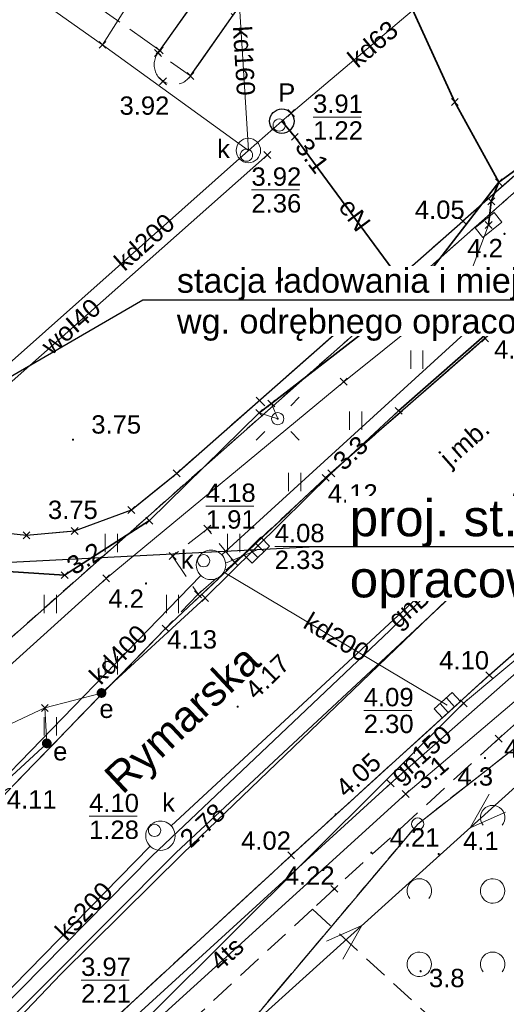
# Model space of a CAD drawing. Header units: millimetres. Extents: x 5469773 to 5470145, y 5911834 to 5911972.
# Tile 8 of 12: x 5469923 to 5469943, y 5911867 to 5911908. Entities that reach past the tile are written whole.
import ezdxf
from ezdxf import colors
from ezdxf.entities.mleader import LeaderData, LeaderLine
from ezdxf.enums import TextEntityAlignment as Align
from ezdxf.math import Vec2, Vec3

# ---------------------------------------------------------------- set-up
doc = ezdxf.new("R2010")
doc.units = ezdxf.units.MM
for name, pattern in [('PRZER1-1', [1, 0.5, -0.5]), ('PRZER2-1', [1.5, 1, -0.5]), ('PRZER3-1', [2, 1.5, -0.5])]:
    doc.linetypes.add(name, pattern=pattern)
for name, color, linetype, lineweight in [('_PROelCAD_ODNOSNIKI_SZCZEGOL', 7, 'Continuous', 13), ('GELULI_O', 8, 'Continuous', 18), ('GEPPGD', 8, 'Continuous', 18), ('GESDZI', 8, 'Continuous', 18), ('GESKKL', 8, 'Continuous', 18), ('GESUZY', 86, 'Continuous', 18), ('GSLKRW', 8, 'Continuous', 25), ('GSPPRB', 8, 'Continuous', 20), ('GSPWPN', 8, 'Continuous', 13), ('GSPWPN_O', 8, 'Continuous', 13), ('GSPWPS', 8, 'Continuous', 13), ('GSPWPS_O', 8, 'Continuous', 13), ('GSSKOA', 8, 'Continuous', 18), ('GSSKOA_O', 8, 'Continuous', 18), ('GSSKOD', 8, 'Continuous', 18), ('GSSUTR', 8, 'Continuous', 18), ('GSSZAD', 8, 'Continuous', 18), ('GULEPR', 8, 'Continuous', 18), ('GULEPR_O', 8, 'Continuous', 18), ('GULGPR', 8, 'Continuous', 18), ('GULGPR_O', 8, 'Continuous', 18), ('GULKPR', 8, 'Continuous', 18), ('GULKPR_O', 8, 'Continuous', 18), ('GULLOB', 8, 'Continuous', 35), ('GULTPR', 8, 'Continuous', 18), ('GULTPR_O', 8, 'Continuous', 18), ('GULWPR', 8, 'Continuous', 18), ('GULWPR_O', 8, 'Continuous', 18), ('GUPELA', 8, 'Continuous', 18), ('GUPESE', 8, 'Continuous', 18), ('GUPESE_O', 8, 'Continuous', 18), ('GUPEUT', 8, 'Continuous', 18), ('GUPEUT_O', 8, 'Continuous', 18), ('GUPIWZ', 8, 'Continuous', 18), ('GUPKKS', 8, 'Continuous', 18), ('GUPPRZ_O', 8, 'Continuous', 18), ('GUSIWZ_O', 8, 'Continuous', 18), ('GUSKPR', 8, 'Continuous', 25), ('GUSKPR_O', 8, 'Continuous', 25), ('GUSKSD', 8, 'Continuous', 18)]:
    doc.layers.add(name, color=color, linetype=linetype, lineweight=lineweight)
doc.layers.add('_PROelCAD_PODKŁAD', color=8, linetype='Continuous')
doc.styles.add('Arial', font='arial.ttf')
doc.styles.add('GEO-INFO', font='arial.ttf')
doc.styles.get("Standard").update_dxf_attribs({"font": 'arial.ttf'})

# ---------------------------------------------------------------- blocks, each defined once
blk = doc.blocks.new('D_GSPPRB0')
at = {"color": 0, "lineweight": 20}
for points in [[(-0.1414, -0.1414), (0.1414, 0.1414)], [(-0.1414, 0.1414), (0.1414, -0.1414)]]:
    blk.add_lwpolyline(points, dxfattribs=at)
blk = doc.blocks.new('D_GSPWPN1')
blk.add_hatch(color=0).paths.add_polyline_path([(-0.045, 0), (-0.043467, -0.011647), (-0.038971, -0.0225), (-0.03182, -0.03182), (-0.0225, -0.038971), (-0.011647, -0.043467), (0, -0.045), (0.011647, -0.043467), (0.0225, -0.038971), (0.03182, -0.03182), (0.038971, -0.0225), (0.043467, -0.011647), (0.045, 0), (0.043467, 0.011647), (0.038971, 0.0225), (0.03182, 0.03182), (0.0225, 0.038971), (0.011647, 0.043467), (0, 0.045), (-0.011647, 0.043467), (-0.0225, 0.038971), (-0.03182, 0.03182), (-0.038971, 0.0225), (-0.043467, 0.011647)])
blk = doc.blocks.new('D_GSPWPS1')
blk.add_hatch(color=0).paths.add_polyline_path([(-0.045, 0), (-0.043467, -0.011647), (-0.038971, -0.0225), (-0.03182, -0.03182), (-0.0225, -0.038971), (-0.011647, -0.043467), (0, -0.045), (0.011647, -0.043467), (0.0225, -0.038971), (0.03182, -0.03182), (0.038971, -0.0225), (0.043467, -0.011647), (0.045, 0), (0.043467, 0.011647), (0.038971, 0.0225), (0.03182, 0.03182), (0.0225, 0.038971), (0.011647, 0.043467), (0, 0.045), (-0.011647, 0.043467), (-0.0225, 0.038971), (-0.03182, 0.03182), (-0.038971, 0.0225), (-0.043467, 0.011647)])
blk = doc.blocks.new('D_GUPKKS1')
at = {"color": 0}
blk.add_lwpolyline([(0.5, -0.25), (-0.5, -0.25), (-0.5, 0.25), (0.5, 0.25)], close=True, dxfattribs=at)
for points in [[(-0.175, -0.25), (-0.175, 0.25)], [(0.175, -0.25), (0.175, 0.25)]]:
    blk.add_lwpolyline(points, dxfattribs=at)
blk = doc.blocks.new('D_GUPIWZ1_1')
at = {"color": 0}
blk.add_lwpolyline([(0, 0.25), (0.064705, 0.241481), (0.125, 0.216506), (0.176777, 0.176777), (0.216506, 0.125), (0.241481, 0.064705), (0.25, 0), (0.241481, -0.064705), (0.216506, -0.125), (0.176777, -0.176777), (0.125, -0.216506), (0.064705, -0.241481), (0, -0.25), (-0.064705, -0.241481), (-0.125, -0.216506), (-0.176777, -0.176777), (-0.216506, -0.125), (-0.241481, -0.064705), (-0.25, 0), (-0.241481, 0.064705), (-0.216506, 0.125), (-0.176777, 0.176777), (-0.125, 0.216506), (-0.064705, 0.241481)], close=True, dxfattribs=at)
blk = doc.blocks.new('D_GUPESE1')
at = {"color": 0}
blk.add_lwpolyline([(-0.5, -0.25), (-0.5, 0.25), (0.5, 0.25), (0.5, -0.25)], close=True, dxfattribs=at)
blk = doc.blocks.new('D_GEPPGD1_1')
at = {"color": 0}
blk.add_lwpolyline([(0, 0.25), (0.077254, 0.237764), (0.146946, 0.202254), (0.202254, 0.146946), (0.237764, 0.077254), (0.25, 0), (0.237764, -0.077254), (0.202254, -0.146946), (0.146946, -0.202254), (0.077254, -0.237764), (0, -0.25), (-0.077254, -0.237764), (-0.146946, -0.202254), (-0.202254, -0.146946), (-0.237764, -0.077254), (-0.25, 0), (-0.237764, 0.077254), (-0.202254, 0.146946), (-0.146946, 0.202254), (-0.077254, 0.237764)], close=True, dxfattribs=at)
blk = doc.blocks.new('D_GUPEUT1')
blk.add_hatch(color=0).paths.add_polyline_path([(-0.2, 0), (-0.193185, -0.051764), (-0.173205, -0.1), (-0.141421, -0.141421), (-0.1, -0.173205), (-0.051764, -0.193185), (0, -0.2), (0.051764, -0.193185), (0.1, -0.173205), (0.141421, -0.141421), (0.173205, -0.1), (0.193185, -0.051764), (0.2, 0), (0.193185, 0.051764), (0.173205, 0.1), (0.141421, 0.141421), (0.1, 0.173205), (0.051764, 0.193185), (0, 0.2), (-0.051764, 0.193185), (-0.1, 0.173205), (-0.141421, 0.141421), (-0.173205, 0.1), (-0.193185, 0.051764)])
blk = doc.blocks.new('D_SUEP1')
at = {"color": 0}
blk.add_lwpolyline([(-0.75, -0.5), (0.75, 0), (-0.75, 0.5)], dxfattribs=at)
blk = doc.blocks.new('D_GUPELA2')
blk.add_hatch(color=0).paths.add_polyline_path([(-0.001087, 0.044987), (0.011881, 0.043403), (0.021281, 0.03965), (0.030065, 0.033482), (0.038133, 0.023893), (0.043117, 0.012881), (0.044986, 0.001113), (0.044323, -0.007777), (0.040557, -0.019497), (0.033417, -0.030138), (0.024849, -0.037517), (0.013788, -0.042836), (0.002013, -0.044955), (-0.00982, -0.043916), (-0.020466, -0.040077), (-0.029541, -0.033946), (-0.036867, -0.025804), (-0.04187, -0.01649), (-0.04461, -0.005909), (-0.044532, 0.006476), (-0.041285, 0.017903), (-0.034764, 0.028574), (-0.024479, 0.03776), (-0.013449, 0.042943)])
at = {"color": 0}
for points in [[(-0.883883, 0.883883), (-0.53033, 0.53033)], [(0.883883, 0.883883), (0.53033, 0.53033)], [(-0.883883, -0.883883), (-0.53033, -0.53033)], [(0.883883, -0.883883), (0.53033, -0.53033)]]:
    blk.add_lwpolyline(points, dxfattribs=at)
blk = doc.blocks.new('D_GUPELA1')
at = {"color": 0}
blk.add_lwpolyline([(0, 0.25), (0.064705, 0.241481), (0.125, 0.216506), (0.176777, 0.176777), (0.216506, 0.125), (0.241481, 0.064705), (0.25, 0), (0.241481, -0.064705), (0.216506, -0.125), (0.176777, -0.176777), (0.125, -0.216506), (0.064705, -0.241481), (0, -0.25), (-0.064705, -0.241481), (-0.125, -0.216506), (-0.176777, -0.176777), (-0.216506, -0.125), (-0.241481, -0.064705), (-0.25, 0), (-0.241481, 0.064705), (-0.216506, 0.125), (-0.176777, 0.176777), (-0.125, 0.216506), (-0.064705, 0.241481)], close=True, dxfattribs=at)
blk = doc.blocks.new('D_GSSZAD1')
at = {"color": 0}
blk.add_lwpolyline([(0.5, 0), (0.490964, 0.094626), (0.464184, 0.185831), (0.420627, 0.27032), (0.361867, 0.34504), (0.290028, 0.407288), (0.207708, 0.454816), (0.117879, 0.485906), (0.023791, 0.499434), (-0.071157, 0.494911), (-0.163534, 0.4725), (-0.25, 0.433013), (-0.32743, 0.377875), (-0.393027, 0.309079), (-0.444418, 0.229113), (-0.479746, 0.140866), (-0.497736, 0.047528), (-0.497736, -0.047528), (-0.479746, -0.140866), (-0.444418, -0.229113), (-0.393027, -0.309079), (-0.32743, -0.377875), (-0.25, -0.433013), (-0.163534, -0.4725), (-0.071157, -0.494911), (0.023791, -0.499434), (0.117879, -0.485906), (0.207708, -0.454816), (0.290028, -0.407288), (0.361867, -0.34504), (0.420627, -0.27032), (0.464184, -0.185831), (0.490964, -0.094626)], close=True, dxfattribs=at)
blk = doc.blocks.new('D_GSSZAD2')
at = {"color": 0}
blk.add_lwpolyline([(-0.390312, -0.3125), (-0.445567, -0.226869), (-0.482312, -0.131814), (-0.49902, -0.031282), (-0.494998, 0.070549), (-0.470412, 0.169449), (-0.426283, 0.26131), (-0.364446, 0.342315), (-0.287468, 0.409099), (-0.198548, 0.458889), (-0.10138, 0.489614), (0, 0.5), (0.10138, 0.489614), (0.198548, 0.458889), (0.287468, 0.409099), (0.364446, 0.342315), (0.426283, 0.26131), (0.470412, 0.169449), (0.494998, 0.070549), (0.49902, -0.031282), (0.482312, -0.131814), (0.445567, -0.226869), (0.390312, -0.3125)], dxfattribs=at)
blk = doc.blocks.new('D_GSSUTR1')
at = {"color": 0}
for points in [[(-0.25666, 0.36165), (-0.25666, -0.38835)], [(0.24334, -0.38835), (0.24334, 0.36165)]]:
    blk.add_lwpolyline(points, dxfattribs=at)
blk = doc.blocks.new('2504.PB.PZT.DWG.E00.v0_2025-08-14 - [PODKŁAD] PZT')
at = {"layer": 'GESDZI', "linetype": 'Continuous', "lineweight": 20, "elevation": 10.22}
for points in [[(5469881.637, 5911902.985), (5469914.76, 5911875.71), (5469944.32, 5911901.84), (5469949.159, 5911905.859)], [(5469949.159, 5911905.859), (5469944.32, 5911901.84), (5469914.76, 5911875.71), (5469905.46, 5911864.98), (5469920.35, 5911852.71), (5469938.97, 5911874.77), (5469961.972, 5911892.802)], [(5469961.972, 5911892.802), (5469938.97, 5911874.77), (5469920.35, 5911852.71), (5469914.594, 5911845.03)]]:
    blk.add_lwpolyline(points, dxfattribs=at)
at = {"layer": 'GESKKL', "linetype": 'PRZER3-1', "lineweight": 18, "elevation": 10.06}
blk.add_lwpolyline([(5469961.972, 5911892.802), (5469938.97, 5911874.77), (5469920.35, 5911852.71), (5469914.594, 5911845.03)], dxfattribs=at)
at = {"layer": 'GESUZY', "linetype": 'PRZER1-1', "lineweight": 18, "elevation": 10.08}
for points in [[(5469949.159, 5911905.859), (5469944.32, 5911901.84), (5469914.76, 5911875.71), (5469881.637, 5911902.985)], [(5469881.637, 5911902.985), (5469914.76, 5911875.71), (5469944.32, 5911901.84), (5469949.159, 5911905.859)], [(5469876.066, 5911896.301), (5469871.05, 5911888.71), (5469889.26, 5911876.156), (5469905.46, 5911864.98), (5469920.35, 5911852.71), (5469938.97, 5911874.77), (5469961.972, 5911892.802)], [(5469961.972, 5911892.802), (5469938.97, 5911874.77), (5469920.35, 5911852.71), (5469914.594, 5911845.03)]]:
    blk.add_lwpolyline(points, dxfattribs=at)
at = {"layer": 'GSLKRW', "linetype": 'Continuous', "lineweight": 25, "elevation": 10.18}
for points in [[(5469928.34, 5911906.31), (5469928.41, 5911906.41), (5469930.11, 5911908.8), (5469932.16, 5911911.71), (5469934.3, 5911914.73), (5469936.848, 5911918.405)], [(5469929.67, 5911905.37), (5469931.42, 5911907.86), (5469933.44, 5911910.73), (5469938.001, 5911917.23)], [(5469948.688, 5911906.339), (5469940.82, 5911899.43)], [(5469951.602, 5911903.369), (5469949.33, 5911901.34), (5469941.73, 5911894.64), (5469935.2, 5911888.93), (5469928.65, 5911882.77), (5469922.4, 5911876.33), (5469912.02, 5911865.47)], [(5469921.04, 5911886.79), (5469922.96, 5911886.58), (5469924.93, 5911886.76), (5469927.25, 5911887.62), (5469929.1, 5911889.11), (5469940.82, 5911899.43)], [(5469914.94, 5911855.63), (5469924.57, 5911864.98), (5469933.79, 5911873.49), (5469941.9, 5911880.86), (5469948.69, 5911886.82), (5469958.958, 5911895.873)]]:
    blk.add_lwpolyline(points, dxfattribs=at)
at = {"layer": 'GSSKOA', "linetype": 'PRZER3-1', "lineweight": 18, "elevation": 10.18}
for points in [[(5469921.04, 5911886.79), (5469922.96, 5911886.58), (5469924.93, 5911886.76), (5469927.25, 5911887.62), (5469929.1, 5911889.11), (5469940.82, 5911899.43), (5469948.688, 5911906.339)], [(5469951.602, 5911903.369), (5469949.33, 5911901.34), (5469941.73, 5911894.64), (5469935.2, 5911888.93), (5469928.65, 5911882.77), (5469922.4, 5911876.33), (5469912.02, 5911865.47)], [(5469914.94, 5911855.63), (5469924.57, 5911864.98), (5469933.79, 5911873.49), (5469941.9, 5911880.86), (5469948.69, 5911886.82), (5469958.958, 5911895.873)]]:
    blk.add_lwpolyline(points, dxfattribs=at)
blk.add_lwpolyline([(5469938.001, 5911917.23), (5469933.44, 5911910.73), (5469931.42, 5911907.86), (5469929.67, 5911905.37, -1.014976), (5469928.34, 5911906.31), (5469928.41, 5911906.41), (5469911.47, 5911918.39), (5469913.1, 5911920.74, -0.972194), (5469911.79, 5911921.65), (5469913.99, 5911924.77), (5469915.11, 5911925.02), (5469915.3, 5911923.84), (5469917.34, 5911926.72), (5469934.3, 5911914.73), (5469936.848, 5911918.405)], format="xyb", dxfattribs=at)
blk.add_lwpolyline([(5469928.41, 5911906.41), (5469911.47, 5911918.39), (5469913.1, 5911920.74), (5469915.3, 5911923.84), (5469917.34, 5911926.72), (5469934.3, 5911914.73)], close=True, dxfattribs=at)
at = {"layer": 'GSSKOD', "linetype": 'PRZER2-1', "lineweight": 18, "elevation": 10.18}
for points in [[(5469929.67, 5911905.37), (5469928.34, 5911906.31), (5469928.41, 5911906.41), (5469930.11, 5911908.8), (5469931.42, 5911907.86)], [(5469928.94, 5911885.73), (5469929.98, 5911884.17), (5469931.48, 5911885.47), (5469930.36, 5911886.85)]]:
    blk.add_lwpolyline(points, close=True, dxfattribs=at)
for points in [[(5469914.94, 5911855.63), (5469924.57, 5911864.98), (5469933.79, 5911873.49), (5469941.9, 5911880.86), (5469948.69, 5911886.82), (5469958.958, 5911895.873)], [(5469960.505, 5911894.297), (5469953.651, 5911888.245), (5469951.01, 5911885.914), (5469950.22, 5911885.22), (5469947.983, 5911883.257), (5469943.019, 5911878.909), (5469942.28, 5911878.26), (5469935.56, 5911872.12), (5469934.659, 5911871.289), (5469927.25, 5911864.448), (5469926.09, 5911863.38), (5469921.38, 5911858.83), (5469917.414, 5911855.001), (5469916.53, 5911854.15)]]:
    blk.add_lwpolyline(points, dxfattribs=at)
at = {"layer": 'GSSUTR', "linetype": 'PRZER2-1', "lineweight": 18, "elevation": 10.1}
for points in [[(5469951.602, 5911903.369), (5469949.33, 5911901.34), (5469941.73, 5911894.64), (5469935.2, 5911888.93), (5469931.48, 5911885.47), (5469930.36, 5911886.85), (5469928.94, 5911885.73), (5469929.98, 5911884.17), (5469928.65, 5911882.77), (5469922.4, 5911876.33), (5469920.32, 5911875.11), (5469918.8, 5911874.7), (5469917.22, 5911874.71), (5469915.3, 5911875.33), (5469914.17, 5911876.02), (5469905.43, 5911883.16), (5469899.25, 5911888.21), (5469898.27, 5911889.38)], [(5469921.04, 5911886.79), (5469922.96, 5911886.58), (5469924.93, 5911886.76), (5469927.25, 5911887.62), (5469929.1, 5911889.11), (5469940.82, 5911899.43), (5469948.688, 5911906.339)]]:
    blk.add_lwpolyline(points, dxfattribs=at)
at = {"layer": 'GSSZAD', "linetype": 'PRZER2-1', "lineweight": 18, "elevation": 10.1}
blk.add_lwpolyline([(5469948.868, 5911870.816), (5469948.28, 5911875.29), (5469943.019, 5911878.909), (5469942.28, 5911878.26), (5469935.56, 5911872.12), (5469934.659, 5911871.289), (5469941.13, 5911865.36), (5469943.95, 5911867.46), (5469945.368, 5911867.26)], dxfattribs=at)
at = {"layer": 'GULEPR', "linetype": 'Continuous', "lineweight": 18, "elevation": 10.14}
for points in [[(5469941.87, 5911899.27), (5469941.98, 5911900.24), (5469942.29, 5911901.02), (5469940.49, 5911904.3), (5469935.99, 5911914.15), (5469935.45, 5911916.23), (5469935.56, 5911916.99), (5469936.67, 5911918.52), (5469936.69, 5911918.566)], [(5469948.424, 5911906.608), (5469947.92, 5911906.02), (5469943.98, 5911902.25), (5469942.29, 5911901.02), (5469938.71, 5911896.4)], [(5469916.52, 5911877.94), (5469918.31, 5911876.95), (5469919.87, 5911877.01), (5469921.88, 5911878.66), (5469923.71, 5911879.52), (5469926.03, 5911880.13), (5469930.27, 5911884.02), (5469935.43, 5911889.11), (5469938.19, 5911891.67), (5469947.67, 5911899.97), (5469950.96, 5911903.07), (5469951.463, 5911903.511)], [(5469938.71, 5911896.4), (5469933.94, 5911902.88), (5469933.41, 5911903.52)], [(5469941.87, 5911899.27), (5469940.97, 5911896.88), (5469935.94, 5911892.86), (5469926.22, 5911884.82), (5469915.31, 5911874.97), (5469907.32, 5911867.48), (5469906.66, 5911867.61), (5469896.62, 5911876.2), (5469887.7, 5911883.07), (5469879.6, 5911889.03), (5469877.8, 5911890.08), (5469876.44, 5911891.18), (5469874.9, 5911892.24), (5469873.503, 5911893.224)], [(5469938.71, 5911896.4), (5469932.98, 5911891.97), (5469933.24, 5911891.35), (5469932.48, 5911891.59), (5469927.99, 5911887.18), (5469924.52, 5911884.95), (5469921.77, 5911885.13), (5469919.77, 5911885.83), (5469917.95, 5911887.24), (5469917.45, 5911887.27), (5469911.67, 5911881.37), (5469910.89, 5911880.26), (5469910.65, 5911880.81), (5469901.6, 5911888.85), (5469899.98, 5911890.42), (5469905.17, 5911895.44), (5469906.15, 5911896.31)], [(5469938.43, 5911895.93), (5469938.71, 5911896.4)], [(5469919.625, 5911853.158), (5469924.986, 5911860.065), (5469952.812, 5911885.168), (5469961.601, 5911893.179)], [(5469901.649, 5911855.138), (5469902.1, 5911855.64), (5469904.24, 5911858.08), (5469908.08, 5911862.24), (5469909.24, 5911863.54), (5469910.23, 5911865.66), (5469913.35, 5911869.65), (5469917.12, 5911873.55), (5469920.92, 5911875.44), (5469923.79, 5911878.07), (5469923.71, 5911879.52), (5469921.88, 5911878.66), (5469919.87, 5911877.01), (5469918.31, 5911876.95), (5469916.52, 5911877.94)]]:
    blk.add_lwpolyline(points, dxfattribs=at)
at = {"layer": 'GULGPR', "linetype": 'Continuous', "lineweight": 18, "elevation": 10.14}
for points in [[(5469913.339, 5911858.397), (5469919.134, 5911864.395), (5469928.084, 5911873.455), (5469937.824, 5911882.683), (5469947.983, 5911892.579), (5469955.65, 5911899.245)], [(5469914.028, 5911857.823), (5469924.376, 5911868.65), (5469929.354, 5911873.562), (5469945.721, 5911889.287), (5469956.217, 5911898.666)], [(5469959.422, 5911895.4), (5469946.45, 5911884), (5469937.86, 5911876.43), (5469920.57, 5911860.67), (5469919.99, 5911860.11), (5469916.733, 5911855.568)]]:
    blk.add_lwpolyline(points, dxfattribs=at)
at = {"layer": 'GULKPR', "linetype": 'Continuous', "lineweight": 18, "elevation": 10.14}
for points in [[(5469932.04, 5911902.32), (5469926.07, 5911906.64), (5469921.78, 5911909.67), (5469917.27, 5911912.76), (5469912.94, 5911915.78), (5469911.69, 5911916.99), (5469911.26, 5911920.3), (5469914.76, 5911935.89)], [(5469932.04, 5911902.32), (5469931.04, 5911918.55)], [(5469926.07, 5911906.64), (5469929.41, 5911911.92)], [(5469933.41, 5911903.52), (5469933.79, 5911903.85), (5469943.261, 5911911.87)], [(5469950.964, 5911904.02), (5469930.955, 5911885.776)], [(5469906.26, 5911900.14), (5469908.42, 5911898.31), (5469918.27, 5911890.07), (5469932.04, 5911902.32), (5469933.41, 5911903.52)], [(5469913.858, 5911857.964), (5469918.12, 5911862.61), (5469929.09, 5911873.61), (5469953.63, 5911896.46), (5469956.211, 5911898.673)], [(5469952.661, 5911896.714), (5469928.88, 5911874.698)], [(5469932.37, 5911885.97), (5469931.108, 5911885.44)], [(5469930.09, 5911884.938), (5469914.87, 5911869.263)], [(5469940.18, 5911879.63), (5469931.031, 5911885.068)], [(5469928.02, 5911873.862), (5469918.052, 5911863.7)]]:
    blk.add_lwpolyline(points, dxfattribs=at)
at = {"layer": 'GULLOB', "linetype": 'Continuous', "lineweight": 35, "elevation": 10.12}
for points in [[(5469941.87, 5911899.27), (5469941.98, 5911900.24), (5469942.29, 5911901.02), (5469940.49, 5911904.3), (5469935.99, 5911914.15), (5469935.45, 5911916.23), (5469935.56, 5911916.99), (5469936.67, 5911918.52), (5469936.69, 5911918.566)], [(5469906.15, 5911896.31), (5469917.45, 5911887.27), (5469917.95, 5911887.24), (5469919.77, 5911885.83), (5469921.77, 5911885.13), (5469924.52, 5911884.95), (5469927.99, 5911887.18), (5469932.48, 5911891.59), (5469932.98, 5911891.97), (5469938.71, 5911896.4), (5469942.29, 5911901.02), (5469943.98, 5911902.25), (5469947.92, 5911906.02), (5469948.424, 5911906.608)], [(5469948.424, 5911906.608), (5469947.92, 5911906.02), (5469943.98, 5911902.25), (5469942.29, 5911901.02), (5469938.71, 5911896.4)], [(5469938.71, 5911896.4), (5469933.94, 5911902.88), (5469933.41, 5911903.52)], [(5469938.19, 5911891.67), (5469947.67, 5911899.97), (5469950.96, 5911903.07), (5469951.463, 5911903.511)], [(5469926.03, 5911880.13), (5469930.27, 5911884.02), (5469935.43, 5911889.11)], [(5469908.08, 5911862.24), (5469909.24, 5911863.54), (5469910.23, 5911865.66), (5469913.35, 5911869.65), (5469917.12, 5911873.55), (5469920.92, 5911875.44), (5469923.79, 5911878.07)]]:
    blk.add_lwpolyline(points, dxfattribs=at)
at = {"layer": 'GULTPR', "linetype": 'Continuous', "lineweight": 18, "elevation": 10.14}
for points in [[(5469906.15, 5911896.31), (5469917.45, 5911887.27), (5469917.95, 5911887.24), (5469919.77, 5911885.83), (5469921.77, 5911885.13), (5469924.52, 5911884.95), (5469927.99, 5911887.18), (5469932.48, 5911891.59), (5469932.98, 5911891.97), (5469938.71, 5911896.4), (5469942.29, 5911901.02), (5469943.98, 5911902.25), (5469947.92, 5911906.02), (5469948.424, 5911906.608)], [(5469916.578, 5911855.698), (5469918.55, 5911857.55), (5469940.85, 5911879.71), (5469959.516, 5911895.304)], [(5469960.201, 5911894.607), (5469951.79, 5911887.3), (5469938.48, 5911876), (5469925.47, 5911864.18), (5469914.26, 5911852.68)]]:
    blk.add_lwpolyline(points, dxfattribs=at)
at = {"layer": 'GULWPR', "linetype": 'Continuous', "lineweight": 18, "elevation": 10.14}
blk.add_lwpolyline([(5469932.82, 5911902.14), (5469916.84, 5911887.99), (5469915.58, 5911888.13), (5469905.95, 5911895.81), (5469905.38, 5911896.27)], dxfattribs=at)
at = {"layer": 'GUPPRZ_O', "linetype": 'Continuous', "lineweight": 13, "elevation": 10.8, "flags": 128}
for points in [[(5469934.688, 5911903.687), (5469936.648, 5911903.687)], [(5469932.166, 5911900.706), (5469934.126, 5911900.706)], [(5469930.299, 5911887.775), (5469932.259, 5911887.775)], [(5469933.12, 5911886.126), (5469935.08, 5911886.126)], [(5469936.763, 5911879.415), (5469938.723, 5911879.415)], [(5469925.522, 5911875.086), (5469927.482, 5911875.086)], [(5469925.194, 5911868.386), (5469927.154, 5911868.386)]]:
    blk.add_lwpolyline(points, dxfattribs=at)
at = {"layer": 'GUSKPR', "linetype": 'Continuous', "lineweight": 25, "elevation": 10.14}
blk.add_lwpolyline([(5469933.41, 5911903.02, -1), (5469933.41, 5911904.02, -1)], format="xyb", close=True, dxfattribs=at)
at = {"layer": 'GUSKSD', "linetype": 'Continuous', "lineweight": 18, "elevation": 10.14}
for points in [[(5469932.04, 5911901.82, -1), (5469932.04, 5911902.82, -1)], [(5469931.112, 5911885.37, 0.57735), (5469930.209, 5911885.892, 1.732051)], [(5469929.04, 5911874.29, 0.57735), (5469928.14, 5911874.81, 1.732051)]]:
    blk.add_lwpolyline(points, format="xyb", close=True, dxfattribs=at)
at = {"layer": 'GEPPGD', "linetype": 'Continuous', "lineweight": 18}
blk.add_blockref('D_GEPPGD1_1', (5469938.97, 5911874.77, 10.24), dxfattribs=at)
at = {"layer": 'GSPPRB', "linetype": 'Continuous', "lineweight": 20}
for p in [(5469926.07, 5911906.64, 10.28), (5469928.41, 5911906.41, 10.28), (5469928.34, 5911906.31, 10.28), (5469929.67, 5911905.37, 10.28), (5469928.55, 5911905.15, 10.28), (5469940.49, 5911904.3, 10.28), (5469933.79, 5911903.85, 10.28), (5469933.94, 5911902.88, 10.28), (5469932.82, 5911902.14, 10.28), (5469942.29, 5911901.02, 10.28), (5469941.98, 5911900.24, 10.28), (5469940.82, 5911899.43, 10.28), (5469941.87, 5911899.27, 10.28), (5469940.97, 5911896.88, 10.28), (5469938.71, 5911896.4, 10.28), (5469938.71, 5911896.4, 10.28), (5469941.73, 5911894.64, 10.28), (5469935.94, 5911892.86, 10.28), (5469932.98, 5911891.97, 10.28), (5469932.48, 5911891.59, 10.28), (5469938.19, 5911891.67, 10.28), (5469929.1, 5911889.11, 10.28), (5469935.43, 5911889.11, 10.28), (5469935.2, 5911888.93, 10.28), (5469927.25, 5911887.62, 10.28), (5469927.99, 5911887.18, 10.28), (5469927.99, 5911887.18, 10.28), (5469924.93, 5911886.76, 10.28), (5469930.36, 5911886.85, 10.28), (5469922.96, 5911886.58, 10.28), (5469928.94, 5911885.73, 10.28), (5469931.48, 5911885.47, 10.28), (5469924.52, 5911884.95, 10.28), (5469924.52, 5911884.95, 10.28), (5469926.22, 5911884.82, 10.28), (5469929.98, 5911884.17, 10.28), (5469930.27, 5911884.02, 10.28), (5469928.65, 5911882.77, 10.28), (5469941.9, 5911880.86, 10.28), (5469923.71, 5911879.52, 10.28), (5469940.85, 5911879.71, 10.28), (5469942.28, 5911878.26, 10.28), (5469937.86, 5911876.43, 10.28), (5469938.48, 5911876, 10.28), (5469933.79, 5911873.49, 10.28), (5469935.56, 5911872.12, 10.28)]:
    blk.add_blockref('D_GSPPRB0', p, dxfattribs=at)
at = {"layer": 'GSPWPN', "linetype": 'Continuous', "lineweight": 13}
for p in [(5469942.52, 5911898.91, 10.08), (5469927.85, 5911884.61, 10.08), (5469941.72, 5911877.47, 10.08), (5469939.828, 5911873.54, 10.08), (5469939.089, 5911868.751, 10.08)]:
    blk.add_blockref('D_GSPWPN1', p, dxfattribs=at)
at = {"layer": 'GSPWPS', "linetype": 'Continuous', "lineweight": 13}
for p in [(5469928.53, 5911905.16, 10.08), (5469940.82, 5911899.42, 10.08), (5469941.73, 5911894.64, 10.08), (5469924.86, 5911890.49, 10.08), (5469935.2, 5911888.93, 10.08), (5469924.93, 5911886.77, 10.08), (5469928.65, 5911882.77, 10.08), (5469941.9, 5911880.86, 10.08), (5469931.6, 5911879.57, 10.08), (5469942.28, 5911878.26, 10.08), (5469935.61, 5911875.17, 10.08), (5469933.79, 5911873.49, 10.08), (5469937.07, 5911873.6, 10.08), (5469935.56, 5911872.12, 10.08)]:
    blk.add_blockref('D_GSPWPS1', p, dxfattribs=at)
at = {"layer": 'GSSUTR', "linetype": 'Continuous', "lineweight": 18}
for p in [(5469941.44, 5911896.278, 10.1), (5469938.94, 5911893.778, 10.1), (5469936.44, 5911891.278, 10.1), (5469933.94, 5911888.778, 10.1), (5469926.44, 5911886.278, 10.1), (5469931.44, 5911886.278, 10.1), (5469923.94, 5911883.778, 10.1), (5469928.94, 5911883.778, 10.1), (5469926.44, 5911881.278, 10.1), (5469923.94, 5911878.778, 10.1)]:
    blk.add_blockref('D_GSSUTR1', p, dxfattribs=at)
at = {"layer": 'GSSZAD', "linetype": 'Continuous', "lineweight": 18}
for name, p in [('D_GSSZAD2', (5469942.035, 5911875.035, 10.1)), ('D_GSSZAD2', (5469939.035, 5911872.035, 10.1)), ('D_GSSZAD1', (5469942.035, 5911872.035, 10.1)), ('D_GSSZAD1', (5469939.035, 5911869.035, 10.1)), ('D_GSSZAD2', (5469942.035, 5911869.035, 10.1))]:
    blk.add_blockref(name, p, dxfattribs=at)
at = {"layer": 'GULEPR', "linetype": 'Continuous', "lineweight": 18}
for p, rotation in [((5469941.675, 5911875.121, 10.14), 222.0559708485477), ((5469936.124, 5911870.112, 10.14), 42.05597084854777)]:
    blk.add_blockref('D_SUEP1', p, dxfattribs=dict(at, rotation=rotation))
at = {"layer": 'GUPELA', "linetype": 'Continuous', "lineweight": 18}
for name, p in [('D_GUPELA2', (5469933.24, 5911891.35, 10.15)), ('D_GUPELA1', (5469933.24, 5911891.35, 10.16))]:
    blk.add_blockref(name, p, dxfattribs=at)
at = {"layer": 'GUPESE', "linetype": 'Continuous', "lineweight": 18}
for p, rotation in [((5469941.87, 5911899.27, 10.16), 38.83619971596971), ((5469938.43, 5911895.93, 10.16), 36.88508787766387)]:
    blk.add_blockref('D_GUPESE1', p, dxfattribs=dict(at, rotation=rotation))
at = {"layer": 'GUPEUT', "linetype": 'Continuous', "lineweight": 18}
for p in [(5469926.03, 5911880.13, 10.16), (5469923.79, 5911878.07, 10.16)]:
    blk.add_blockref('D_GUPEUT1', p, dxfattribs=at)
at = {"layer": 'GUPIWZ', "linetype": 'Continuous', "lineweight": 18}
for p in [(5469933.3, 5911903.36, 10.18), (5469931.96, 5911902.13, 10.18), (5469930.21, 5911885.54, 10.18), (5469928.2, 5911874.51, 10.18)]:
    blk.add_blockref('D_GUPIWZ1_1', p, dxfattribs=at)
at = {"layer": 'GUPKKS', "linetype": 'Continuous', "lineweight": 18}
for p, rotation in [((5469932.37, 5911885.97, 10.16), 44.56339529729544), ((5469940.18, 5911879.63, 10.16), 42.32519694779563)]:
    blk.add_blockref('D_GUPKKS1', p, dxfattribs=dict(at, rotation=rotation))
at = {"layer": 'GELULI_O', "linetype": 'Continuous', "lineweight": 0, "style": 'GEO-INFO'}
blk.add_text('Rymarska', height=1.25, rotation=43.1138, dxfattribs=at).set_placement((5469929.328, 5911879.082, 10.8), align=Align.MIDDLE_CENTER)
at = {"layer": 'GSPWPN_O', "linetype": 'Continuous', "lineweight": 0, "style": 'Arial'}
for s, p in [('4.2', (5469940.996, 5911897.953, 10.8)), ('4.2', (5469926.306, 5911883.614, 10.8)), ('4.3', (5469940.597, 5911876.342, 10.8)), ('4.1', (5469940.827, 5911873.706, 10.8)), ('3.8', (5469939.43, 5911868.098, 10.8))]:
    blk.add_text(s, height=0.75, dxfattribs=at).set_placement(p)
at = {"layer": 'GSPWPS_O', "linetype": 'Continuous', "lineweight": 0, "style": 'Arial'}
for s, p in [('3.92', (5469926.767, 5911903.781, 10.8)), ('4.05', (5469938.854, 5911899.523, 10.8)), ('4.19', (5469942.096, 5911893.807, 10.8)), ('3.75', (5469925.61, 5911890.74, 10.8)), ('4.12', (5469935.292, 5911887.919, 10.8)), ('3.75', (5469923.836, 5911887.248, 10.8)), ('4.13', (5469928.717, 5911881.948, 10.8)), ('4.10', (5469939.85, 5911881.092, 10.8)), ('4.28', (5469942.509, 5911877.488, 10.8)), ('4.11', (5469922.154, 5911875.402, 10.8)), ('4.02', (5469931.742, 5911873.718, 10.8)), ('4.21', (5469937.82, 5911873.85, 10.8)), ('4.22', (5469933.53, 5911872.287, 10.8))]:
    blk.add_text(s, height=0.75, dxfattribs=at).set_placement(p)
for s, rotation, p in [('4.17', 44.6024, (5469932.35, 5911879.82, 10.8)), ('4.05', 42.8634, (5469936.042, 5911875.812, 10.8))]:
    blk.add_text(s, height=0.75, rotation=rotation, dxfattribs=at).set_placement(p)
at = {"layer": 'GSSKOA_O', "linetype": 'Continuous', "lineweight": 0, "style": 'Arial'}
blk.add_text('j.mb.', height=0.75, rotation=41.3125, dxfattribs=at).set_placement((5469941.13, 5911890.083, 10.8), align=Align.CENTER)
at = {"layer": 'GULEPR_O', "linetype": 'Continuous', "lineweight": 0, "style": 'Arial'}
blk.add_text('eN', height=0.75, rotation=306.3572, dxfattribs=at).set_placement((5469936.089, 5911899.466, 10.8), align=Align.CENTER)
at = {"layer": 'GULGPR_O', "linetype": 'Continuous', "lineweight": 0, "style": 'Arial'}
for s, rotation, p in [('gnD80', 41.0036, (5469939.327, 5911883.739, 10.8)), ('gn150', 41.1461, (5469939.344, 5911877.347, 10.8))]:
    blk.add_text(s, height=0.75, rotation=rotation, dxfattribs=at).set_placement(p, align=Align.CENTER)
at = {"layer": 'GULKPR_O', "linetype": 'Continuous', "lineweight": 0, "style": 'Arial'}
for s, rotation, p in [('kd160', 273.5258, (5469931.489, 5911905.967, 10.8)), ('kd63', 40.2555, (5469937.373, 5911906.39, 10.8)), ('kd200', 41.6568, (5469928.033, 5911898.297, 10.8)), ('kd400', 42.359, (5469943.554, 5911896.807, 10.8)), ('ks200', 42.7932, (5469943.511, 5911887.843, 10.8)), ('kd200', 329.2725, (5469935.456, 5911882.097, 10.8)), ('kd400', 45.8436, (5469926.988, 5911881.445, 10.8)), ('ks200', 45.5511, (5469925.577, 5911870.953, 10.8))]:
    blk.add_text(s, height=0.75, rotation=rotation, dxfattribs=at).set_placement(p, align=Align.CENTER)
at = {"layer": 'GULTPR_O', "linetype": 'Continuous', "lineweight": 0, "style": 'Arial'}
blk.add_text('4ts', height=0.75, rotation=42.7297, dxfattribs=at).set_placement((5469931.409, 5911869.191, 10.8), align=Align.CENTER)
at = {"layer": 'GULWPR_O', "linetype": 'Continuous', "lineweight": 0, "style": 'Arial'}
blk.add_text('woI40', height=0.75, rotation=41.5243, dxfattribs=at).set_placement((5469925.025, 5911894.845, 10.8), align=Align.CENTER)
at = {"layer": 'GUPESE_O', "linetype": 'Continuous', "lineweight": 0, "style": 'Arial'}
blk.add_text('e', height=0.75, dxfattribs=at).set_placement((5469939.69, 5911896.123, 10.8), align=Align.RIGHT)
at = {"layer": 'GUPEUT_O', "linetype": 'Continuous', "lineweight": 0, "style": 'Arial'}
for p in [(5469926.525, 5911879.108, 10.8), (5469924.631, 5911877.372, 10.8)]:
    blk.add_text('e', height=0.75, dxfattribs=at).set_placement(p, align=Align.RIGHT)
at = {"layer": 'GUPPRZ_O', "linetype": 'Continuous', "lineweight": 0, "style": 'Arial'}
for s, p in [('3.91', (5469934.688, 5911903.86, 10.8)), ('1.22', (5469934.688, 5911902.765, 10.8)), ('3.92', (5469932.166, 5911900.878, 10.8)), ('2.36', (5469932.166, 5911899.783, 10.8)), ('4.18', (5469930.299, 5911887.948, 10.8)), ('1.91', (5469930.299, 5911886.853, 10.8)), ('4.08', (5469933.12, 5911886.298, 10.8)), ('2.33', (5469933.12, 5911885.203, 10.8)), ('4.09', (5469936.763, 5911879.587, 10.8)), ('2.30', (5469936.763, 5911878.492, 10.8)), ('4.10', (5469925.522, 5911875.258, 10.8)), ('1.28', (5469925.522, 5911874.163, 10.8)), ('3.97', (5469925.194, 5911868.558, 10.8)), ('2.21', (5469925.194, 5911867.463, 10.8))]:
    blk.add_text(s, height=0.75, dxfattribs=at).set_placement(p)
for s, rotation, p in [('3.1', 307.455, (5469933.909, 5911902.461, 10.8)), ('3.3', 42.8471, (5469935.94, 5911889.182, 10.8)), ('3.2', 31.835, (5469924.912, 5911884.931, 10.8)), ('3.1', 40.3308, (5469939.196, 5911876.128, 10.8)), ('2.78', 42.9576, (5469929.671, 5911873.75, 10.8))]:
    blk.add_text(s, height=0.75, rotation=rotation, dxfattribs=at).set_placement(p)
at = {"layer": 'GUSIWZ_O', "linetype": 'Continuous', "lineweight": 0, "style": 'Arial'}
for p in [(5469931.023, 5911902.008, 10.8), (5469929.535, 5911885.214, 10.8), (5469928.771, 5911875.275, 10.8)]:
    blk.add_text('k', height=0.75, dxfattribs=at).set_placement(p, align=Align.CENTER)
at = {"layer": 'GUSKPR_O', "linetype": 'Continuous', "lineweight": 0, "style": 'Arial'}
blk.add_text('P', height=0.75, dxfattribs=at).set_placement((5469933.609, 5911904.314, 10.8), align=Align.CENTER)

msp = doc.modelspace()

# ---------------------------------------------------------------- block references
at = {"layer": '_PROelCAD_PODKŁAD'}
msp.add_blockref('2504.PB.PZT.DWG.E00.v0_2025-08-14 - [PODKŁAD] PZT', (0, 0), dxfattribs=at)

# ---------------------------------------------------------------- next in the draw order: leaders
at = {"layer": '_PROelCAD_ODNOSNIKI_SZCZEGOL', "lineweight": 18}
ml = msp.add_multileader_mtext('Standard', dxfattribs=at)
ml.set_content('proj. st. trafo wg. odrębnego\\Popracowania', color=256)
ml.set_leader_properties()
ml.build(insert=Vec2(0, 0))
ml.multileader.update_dxf_attribs({"text_left_attachment_type": 6, "text_right_attachment_type": 6, "dogleg_length": 1, "arrow_head_size": 2})
ctx = ml.context
ctx.base_point, ctx.char_height, ctx.arrow_head_size, ctx.landing_gap_size, ctx.plane_origin = Vec3(5469935.785, 5911886.126, 10.1), 1.5, 2, 0.4, Vec3(5469905.684, 5911902.92, 10.1)
ctx.left_attachment, ctx.right_attachment = 6, 6
notes = []
notes.append((ctx, [(0, (1, 1, 0), (5469934.785, 5911886.126, 10.1), (1, 0), 1, [(0, [(5469918.8, 5911885.306, 10.1)], 256, [])])]))
ctx.mtext.insert, ctx.mtext.flow_direction = Vec3(5469936.185, 5911888.042, 10.1), 5
ctx.mtext.has_bg_fill, ctx.mtext.bg_color, ctx.mtext.bg_scale_factor, ctx.mtext.bg_transparency, ctx.mtext.use_window_bg_color = 1, -939524096, 1.1, 0, 1
for ctx, leaders in notes:
    for number, flags, end, landing, length, lines in leaders:
        leader = LeaderData()
        leader.index, (leader.has_last_leader_line, leader.has_dogleg_vector, leader.attachment_direction) = number, flags
        leader.last_leader_point, leader.dogleg_vector, leader.dogleg_length = Vec3(end), Vec3(landing), length
        for number, points, colour, breaks in lines:
            line = LeaderLine()
            line.index, line.vertices, line.color, line.breaks = number, Vec3.list(points), colors.encode_raw_color(colour), breaks
            leader.lines.append(line)
        ctx.leaders.append(leader)

# ---------------------------------------------------------------- next in the draw order: leaders
ml = msp.add_multileader_mtext('Standard', dxfattribs=at)
ml.set_content('stacja ładowania i miejsca EV \\Pwg. odrębnego opracowania', color=256)
ml.set_leader_properties()
ml.build(insert=Vec2(0, 0))
ml.multileader.update_dxf_attribs({"text_left_attachment_type": 6, "text_right_attachment_type": 6, "dogleg_length": 1, "arrow_head_size": 2})
ctx = ml.context
ctx.base_point, ctx.char_height, ctx.arrow_head_size, ctx.landing_gap_size, ctx.plane_origin = Vec3(5469928.714, 5911896.207, 20.22), 1, 2, 0.4, Vec3(5469898.467, 5911906.557, 20.22)
ctx.left_attachment, ctx.right_attachment = 6, 6
notes = []
notes.append((ctx, [(0, (1, 1, 0), (5469927.714, 5911896.207, 20.22), (1, 0), 1, [(0, [(5469911.183, 5911886.64, 20.22)], 256, [])])]))
ctx.mtext.insert, ctx.mtext.flow_direction = Vec3(5469929.114, 5911897.501, 20.22), 5
ctx.mtext.has_bg_fill, ctx.mtext.bg_color, ctx.mtext.bg_scale_factor, ctx.mtext.bg_transparency, ctx.mtext.use_window_bg_color = 1, -939524096, 1.1, 0, 1
for ctx, leaders in notes:
    for number, flags, end, landing, length, lines in leaders:
        leader = LeaderData()
        leader.index, (leader.has_last_leader_line, leader.has_dogleg_vector, leader.attachment_direction) = number, flags
        leader.last_leader_point, leader.dogleg_vector, leader.dogleg_length = Vec3(end), Vec3(landing), length
        for number, points, colour, breaks in lines:
            line = LeaderLine()
            line.index, line.vertices, line.color, line.breaks = number, Vec3.list(points), colors.encode_raw_color(colour), breaks
            leader.lines.append(line)
        ctx.leaders.append(leader)

doc.saveas('drawing.dxf')
